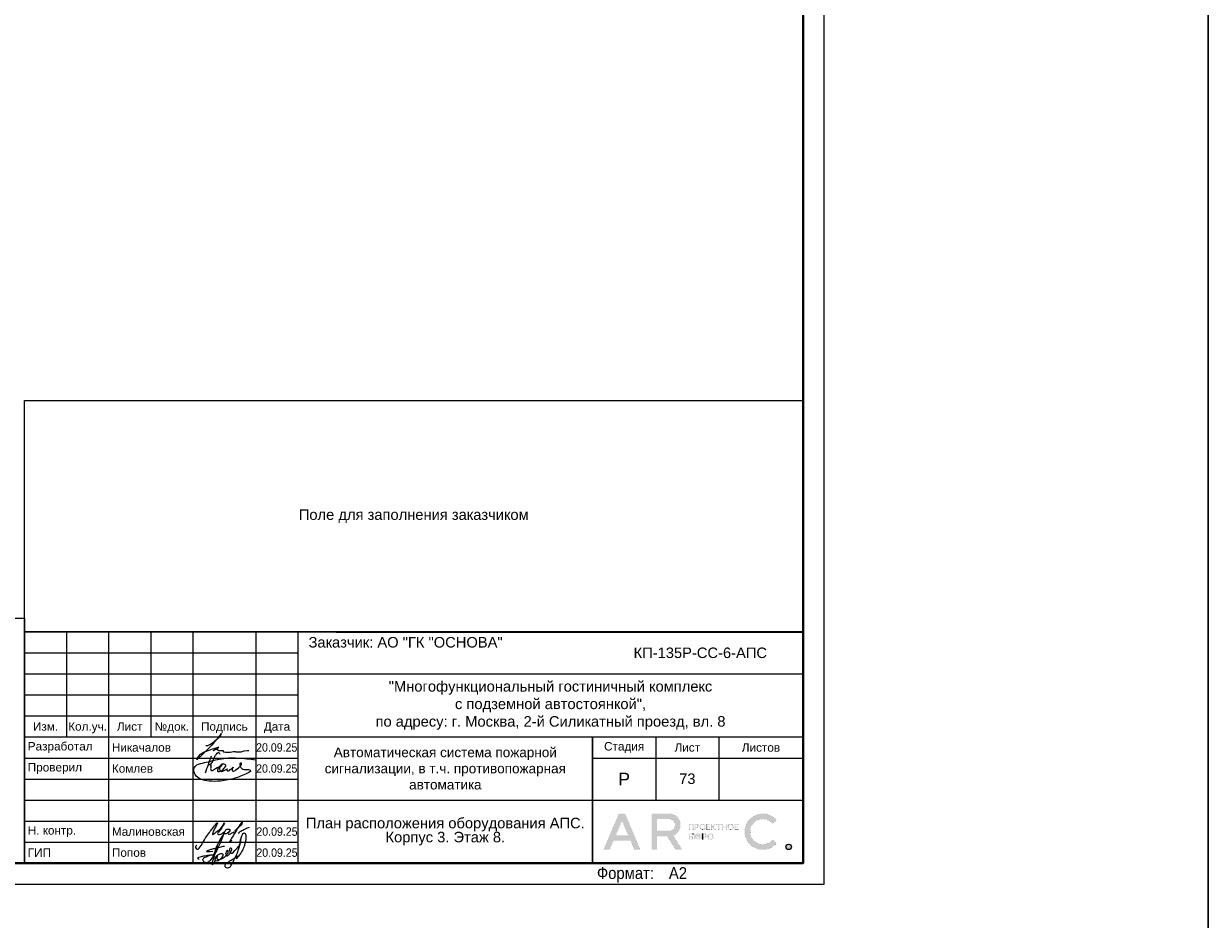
# Model space of a CAD drawing. Header units: millimetres. Extents: x -195178 to 1761886, y 140622 to 301105.
# Tile 41 of 131: x 339805 to 367954, y 181470 to 202763. Entities that reach past the tile are written whole.
import ezdxf
from ezdxf.enums import TextEntityAlignment as Align

# ---------------------------------------------------------------- set-up
doc = ezdxf.new("R2010")
doc.units = ezdxf.units.MM
doc.layers.get('Defpoints').update_dxf_attribs({"color": 252})
for name, color, linetype, lineweight in [('DB CP Оформление', 7, 'Continuous', 25), ('Охрана входов', 252, 'Continuous', 30), ('Рамка', 7, 'Continuous', 18), ('СС-011-ПОЖ-СИГНАЛИЗАЦИЯ', 1, 'Continuous', 30)]:
    doc.layers.add(name, color=color, linetype=linetype, lineweight=lineweight)
doc.layers.add('DB CP Подписи', color=7, linetype='Continuous', lineweight=25, true_color=0x0a45f5)
doc.layers.add('Автоматика', color=1, linetype='Continuous')
doc.layers.add('формат', color=250, linetype='Continuous')
doc.styles.add('Arial', font='arial.ttf', dxfattribs={"width": 0.9, "height": 699.9999999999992})
doc.styles.add('CP.Text', font='arial.ttf')
doc.styles.add('CP.Text дата', font='arial.ttf', dxfattribs={"width": 0.9})

# ---------------------------------------------------------------- blocks, each defined once
blk = doc.blocks.new('*U29')
at = {"color": 0, "lineweight": 0}
blk.add_lwpolyline([(-594, 4.393872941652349e-15), (6.661338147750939e-14, 6.661338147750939e-14), (3.331937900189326e-14, 420.0000000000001), (-594.0000000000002, 420.0000000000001)], close=True, dxfattribs=at)
at = {"lineweight": 40}
blk.add_lwpolyline([(-574, 5.000000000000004), (-4.999999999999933, 5.000000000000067), (-4.999999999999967, 415.0000000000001), (-574.0000000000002, 415.0000000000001)], close=True, dxfattribs=at)
at = {"style": 'Arial', "width": 0.9}
blk.add_text('Формат:', height=2.8, dxfattribs=at).set_placement((-53.97311837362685, 1.250000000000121))
at = {"style": 'Arial', "width": 0.9, "flags": 8}
blk.add_attdef('FORMAT', (-36.87188609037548, 1.257088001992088), '', height=2.8, dxfattribs=at)
blk = doc.blocks.new('Попов')
at = {"layer": 'DB CP Подписи', "color": 160, "true_color": 0x0a45f5}
for points in [[(7.394956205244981, 7.032094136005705), (4.284556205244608, 0.8400941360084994), (3.982156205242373, 0.4944941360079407), (3.665356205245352, 0.2583778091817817), (3.190156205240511, 0.09837780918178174), (2.801356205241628, 0.2064941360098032), (2.509696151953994, 0.451294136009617), (2.383756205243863, 0.7680941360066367), (2.429696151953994, 0.9984941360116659), (2.62855620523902, 1.243294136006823), (3.319756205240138, 1.603294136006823), (3.895756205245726, 1.848094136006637), (4.370956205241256, 1.992094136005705), (4.918156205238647, 1.992094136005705)], [(5.979696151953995, 4.069175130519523), (4.859696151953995, -0.1216221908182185), (5.311356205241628, 0.624094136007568), (5.311356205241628, 0.8688941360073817), (5.624396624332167, 1.697142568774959), (6.247356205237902, 2.150494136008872), (6.650556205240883, 2.323294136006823), (6.909756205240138, 2.323294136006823), (7.125756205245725, 2.150494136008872), (7.125756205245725, 1.747294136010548), (6.82335620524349, 1.243294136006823), (6.333756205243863, 0.7968941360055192), (5.714556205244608, 0.5088941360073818), (5.412156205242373, 0.5952941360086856), (5.49855620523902, 1.286494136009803), (5.817585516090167, 1.879286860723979), (5.714556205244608, 1.286494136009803), (5.829756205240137, 0.9552941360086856), (6.146556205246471, 0.8832941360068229), (6.794556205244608, 1.012894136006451), (7.528956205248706, 1.459294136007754), (8.119356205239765, 2.064094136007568), (8.407356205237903, 2.510494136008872), (8.407356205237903, 2.899294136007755), (8.320956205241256, 3.028894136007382), (8.090556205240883, 2.956894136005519), (7.816956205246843, 2.366494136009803), (7.816956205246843, 1.963294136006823), (7.989756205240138, 1.776094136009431), (8.364156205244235, 1.891294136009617), (8.82495620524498, 2.323294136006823), (9.055356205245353, 2.697694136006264), (9.271356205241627, 3.302494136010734), (9.012156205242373, 3.561694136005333), (8.882556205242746, 3.561694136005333), (8.709696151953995, 3.3600941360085), (8.709696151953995, 2.978377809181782), (9.039696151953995, 2.408377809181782), (10.349696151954, 3.378377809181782), (11.11969615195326, 4.410259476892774), (11.27818451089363, 5.133235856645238), (11.35539592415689, 5.654323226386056), (11.38831620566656, 5.819447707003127), (11.35539592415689, 5.654323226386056)], [(7.394956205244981, 7.032094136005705), (6.962956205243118, 6.427294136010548), (4.918156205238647, 1.992094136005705)], [(8.094156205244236, 0.03369413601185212), (8.828556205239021, 0.5520941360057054), (9.980556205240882, 1.272094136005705), (10.85895620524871, 1.761694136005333), (10.41255620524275, 1.084894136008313), (11.57895620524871, 2.611294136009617), (12.16935620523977, 3.84969413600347), (12.471756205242, 4.713694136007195), (12.629696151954, 5.419294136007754), (12.689696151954, 6.2400941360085), (12.54375620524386, 6.945694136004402), (12.34215620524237, 7.075294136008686), (12.03975620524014, 7.075294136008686), (11.64969615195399, 6.6000941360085), (11.379696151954, 5.779294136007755), (11.21895620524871, 4.728094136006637), (10.72935620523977, 3.014494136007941), (9.418956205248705, 0.0336941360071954)], [(3.521356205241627, 2.971294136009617), (3.294445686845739, 2.859738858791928), (4.789696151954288, 2.859738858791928)], [(3.521356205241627, 2.971294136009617), (4.126156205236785, 3.244894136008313), (4.932556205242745, 3.475294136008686), (6.444556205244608, 3.835294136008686), (7.495756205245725, 4.080094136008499)], [(1.534156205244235, 0.8688941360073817), (1.303756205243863, 1.041694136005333), (1.217356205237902, 1.214494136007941), (1.447756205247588, 1.416094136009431), (2.038156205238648, 1.603294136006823), (2.815756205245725, 1.761694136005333), (3.506956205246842, 1.876894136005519), (4.357209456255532, 1.989153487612), (4.918156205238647, 1.992094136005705)]]:
    blk.add_spline(points, degree=3, dxfattribs=at)
at = {"layer": 'DB CP Подписи'}
blk.add_spline([(8.094156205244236, 0.03369413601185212), (7.791756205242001, -0.2544480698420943), (7.618956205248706, -0.4847058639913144), (7.618956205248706, -0.8015058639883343), (7.950156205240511, -1.060705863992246), (8.569356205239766, -1.060705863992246), (8.943756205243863, -0.7583058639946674), (9.116556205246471, -0.4991058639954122), (9.418956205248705, 0.0336941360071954)], degree=3, dxfattribs=at)
blk = doc.blocks.new('A$Cf51998ab')
at = {"layer": 'DB CP Подписи'}
for points in [[(2.024743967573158, 7.175397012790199), (0.02474396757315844, 3.175397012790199), (2.524743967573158, 0.1753970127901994), (9.524743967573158, 6.675397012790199), (17.02474396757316, 19.1753970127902), (23.52474396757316, 28.6753970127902), (29.02474396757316, 35.6753970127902), (35.52474396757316, 43.6753970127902), (36.52474396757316, 44.6753970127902), (30.02474396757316, 30.6753970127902), (28.52474396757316, 26.1753970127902), (28.52474396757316, 25.1753970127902), (31.52474396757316, 26.6753970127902), (36.02474396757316, 30.1753970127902), (43.52474396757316, 36.1753970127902), (45.52474396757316, 39.1753970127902), (47.52474396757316, 42.6753970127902), (47.52474396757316, 43.1753970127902), (48.02474396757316, 44.1753970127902), (40.52474396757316, 31.1753970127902), (37.52474396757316, 25.6753970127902), (40.52474396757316, 25.1753970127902), (47.02474396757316, 28.6753970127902), (47.52474396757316, 29.1753970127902)], [(66.52474396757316, 31.6753970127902), (75.02474396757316, 39.1753970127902), (79.02474396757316, 43.6753970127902), (79.52474396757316, 46.6753970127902), (75.02474396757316, 41.6753970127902), (69.02474396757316, 32.6753970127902), (61.02474396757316, 18.6753970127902), (57.02474396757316, 11.6753970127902), (61.52474396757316, 15.6753970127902)], [(57.52474396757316, 34.1753970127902), (54.52474396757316, 34.1753970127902), (50.02474396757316, 31.1753970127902), (49.52474396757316, 26.1753970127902), (54.02474396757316, 27.6753970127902), (56.02474396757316, 29.1753970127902), (58.02474396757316, 33.1753970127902), (57.52474396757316, 34.1753970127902)], [(59.02474396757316, 30.6753970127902), (55.49455854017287, 28.71229258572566), (55.52474396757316, 25.6753970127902), (57.52474396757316, 25.6753970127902), (62.02474396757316, 27.6753970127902), (65.02474396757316, 29.6753970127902), (65.52474396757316, 30.1753970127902)], [(71.80259313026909, 27.23596012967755), (75.18207571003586, 30.02247973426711), (81.43411698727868, 33.40007838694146), (87.77064376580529, 36.27103771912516), (91.06563812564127, 37.45319772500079)]]:
    blk.add_spline(points, degree=3, dxfattribs=at)
blk = doc.blocks.new('Лого')
at = {"layer": 'DB CP Оформление'}
h = blk.add_hatch(color=0, dxfattribs=at)
edge = h.paths.add_edge_path()
edge.add_line((-3.149615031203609, 491.8564630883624), (-2.145539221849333, 491.0307320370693))
edge.add_arc((-5.466713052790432, 493.7619962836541), 4.300000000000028, 39.43316774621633, 320.5668322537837, ccw=False)
edge.add_line((-2.145539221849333, 496.4932605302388), (-3.149615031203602, 495.6675294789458))
edge.add_arc((-5.466713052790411, 493.7619962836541), 3.000000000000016, 39.43316774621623, 320.5668322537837)
edge = h.paths.add_edge_path()
edge.add_arc((0.7039796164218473, 490.1453402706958), 0.65, 0, 360)
h.paths.add_polyline_path([(-38.91856638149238, 496.3972109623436), (-37.43639440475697, 492.9290438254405), (-40.40073835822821, 492.9290438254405)], flags=16)
edge = h.paths.add_edge_path(flags=16)
edge.add_line((-30.56831019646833, 493.9825875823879), (-27.63778042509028, 493.9825875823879))
edge.add_arc((-27.63778042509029, 495.2825875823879), 1.299999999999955, 270.0000000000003, 360.0000000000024)
edge.add_line((-26.33778042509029, 495.2825875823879), (-26.33778042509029, 495.4512324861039))
edge.add_arc((-27.63778042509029, 495.4512324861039), 1.300000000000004, 359.9999999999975, 449.9999999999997)
edge.add_line((-27.63778042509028, 496.7512324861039), (-30.56831019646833, 496.7512324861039))
edge.add_line((-30.56831019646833, 496.7512324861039), (-30.56831019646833, 493.9825875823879))
h.paths.add_polyline_path([(-35.9689509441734, 489.4953402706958), (-36.88082038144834, 491.6290438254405), (-40.956312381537, 491.6290438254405), (-41.8681818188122, 489.4953402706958), (-43.28192242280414, 489.4953402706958), (-39.6254366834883, 498.0512324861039), (-38.21169607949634, 498.0512324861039), (-34.55521034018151, 489.4953402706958)])
edge = h.paths.add_edge_path()
edge.add_line((-30.56831019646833, 489.4953402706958), (-31.86831019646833, 489.4953402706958))
edge.add_line((-31.86831019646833, 489.4953402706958), (-31.86831019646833, 498.0512324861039))
edge.add_line((-31.86831019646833, 498.0512324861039), (-27.63778042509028, 498.0512324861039))
edge.add_arc((-27.63778042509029, 495.4512324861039), 2.600000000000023, 0, 89.99999999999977, ccw=False)
edge.add_line((-25.03778042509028, 495.4512324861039), (-25.03778042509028, 495.2825875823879))
edge.add_arc((-27.63778042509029, 495.2825875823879), 2.600000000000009, -70.23716168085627, 0, ccw=False)
edge.add_line((-26.75864866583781, 492.8357268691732), (-24.6131234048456, 489.4953402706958))
edge.add_line((-24.6131234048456, 489.4953402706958), (-26.15818166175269, 489.4953402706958))
edge.add_line((-26.15818166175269, 489.4953402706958), (-28.20534579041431, 492.6825875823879))
edge.add_line((-28.20534579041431, 492.6825875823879), (-30.56831019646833, 492.6825875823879))
edge.add_line((-30.56831019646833, 492.6825875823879), (-30.56831019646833, 489.4953402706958))
edge = h.paths.add_edge_path(flags=16)
edge.add_line((-21.27053753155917, 492.6928723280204), (-21.27053753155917, 492.5228723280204))
edge.add_arc((-20.82053753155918, 492.5228723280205), 0.4499999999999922, 180.0000000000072, 270.0000000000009)
edge.add_line((-20.82053753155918, 492.0728723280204), (-20.69150461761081, 492.0728723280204))
edge.add_arc((-20.6915046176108, 492.5228723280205), 0.4500000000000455, 269.9999999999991, 359.9999999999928)
edge.add_line((-20.24150461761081, 492.5228723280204), (-20.24150461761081, 492.6928723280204))
edge.add_arc((-20.69150461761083, 492.6928723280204), 0.4500000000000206, 0, 89.99999999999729)
edge.add_line((-20.69150461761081, 493.1428723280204), (-20.82053753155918, 493.1428723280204))
edge.add_arc((-20.82053753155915, 492.6928723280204), 0.4500000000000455, 90.00000000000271, 180)
edge = h.paths.add_edge_path(flags=17)
edge.add_line((-21.62964566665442, 491.9228723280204), (-21.62964566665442, 492.5328723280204))
edge.add_line((-21.62964566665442, 492.5328723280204), (-21.45053753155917, 492.5328723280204))
edge.add_line((-21.45053753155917, 492.5328723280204), (-21.45053753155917, 492.5228723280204))
edge.add_arc((-20.85053753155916, 492.5228723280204), 0.6000000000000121, 180, 269.999999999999)
edge.add_line((-20.85053753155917, 491.9228723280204), (-20.66150461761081, 491.9228723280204))
edge.add_arc((-20.66150461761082, 492.5228723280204), 0.6000000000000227, 270.000000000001, 360)
edge.add_line((-20.06150461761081, 492.5228723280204), (-20.06150461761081, 492.6928723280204))
edge.add_arc((-20.66150461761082, 492.6928723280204), 0.6000000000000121, 0, 89.99999999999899)
edge.add_line((-20.66150461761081, 493.2928723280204), (-20.85053753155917, 493.2928723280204))
edge.add_arc((-20.85053753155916, 492.6928723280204), 0.6000000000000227, 90.00000000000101, 180)
edge.add_line((-21.45053753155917, 492.6928723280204), (-21.45053753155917, 492.6828723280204))
edge.add_line((-21.45053753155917, 492.6828723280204), (-21.62964566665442, 492.6828723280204))
edge.add_line((-21.62964566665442, 492.6828723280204), (-21.62964566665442, 493.2928723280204))
edge.add_line((-21.62964566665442, 493.2928723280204), (-21.80964566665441, 493.2928723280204))
edge.add_line((-21.80964566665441, 493.2928723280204), (-21.80964566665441, 491.9228723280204))
edge.add_line((-21.80964566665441, 491.9228723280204), (-21.62964566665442, 491.9228723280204))
edge = h.paths.add_edge_path(flags=16)
edge.add_line((-18.44160413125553, 492.6928723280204), (-18.44160413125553, 492.5228723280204))
edge.add_arc((-17.99160413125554, 492.5228723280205), 0.4499999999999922, 180.0000000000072, 270.0000000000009)
edge.add_line((-17.99160413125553, 492.0728723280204), (-17.86257121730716, 492.0728723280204))
edge.add_arc((-17.86257121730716, 492.5228723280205), 0.4500000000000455, 269.9999999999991, 359.9999999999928)
edge.add_line((-17.41257121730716, 492.5228723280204), (-17.41257121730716, 492.6928723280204))
edge.add_arc((-17.86257121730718, 492.6928723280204), 0.4500000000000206, 0, 89.99999999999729)
edge.add_line((-17.86257121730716, 493.1428723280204), (-17.99160413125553, 493.1428723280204))
edge.add_arc((-17.99160413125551, 492.6928723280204), 0.4500000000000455, 90.00000000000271, 180)
edge = h.paths.add_edge_path()
edge.add_line((-18.62160413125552, 492.6928723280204), (-18.62160413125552, 492.5228723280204))
edge.add_arc((-18.02160413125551, 492.5228723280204), 0.6000000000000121, 180, 269.999999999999)
edge.add_line((-18.02160413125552, 491.9228723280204), (-17.83257121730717, 491.9228723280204))
edge.add_arc((-17.83257121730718, 492.5228723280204), 0.6000000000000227, 270.000000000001, 360)
edge.add_line((-17.23257121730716, 492.5228723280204), (-17.23257121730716, 492.6928723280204))
edge.add_arc((-17.83257121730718, 492.6928723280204), 0.6000000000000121, 0, 89.99999999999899)
edge.add_line((-17.83257121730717, 493.2928723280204), (-18.02160413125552, 493.2928723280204))
edge.add_arc((-18.02160413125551, 492.6928723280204), 0.6000000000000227, 90.00000000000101, 180)
edge = h.paths.add_edge_path(flags=16)
edge.add_line((-13.61226025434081, 494.9777851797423), (-13.61226025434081, 494.8077851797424))
edge.add_arc((-13.16226025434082, 494.8077851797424), 0.4499999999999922, 180.0000000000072, 270.0000000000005)
edge.add_line((-13.16226025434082, 494.3577851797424), (-13.03322734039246, 494.3577851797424))
edge.add_arc((-13.03322734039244, 494.8077851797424), 0.4500000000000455, 269.9999999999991, 359.9999999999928)
edge.add_line((-12.58322734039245, 494.8077851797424), (-12.58322734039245, 494.9777851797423))
edge.add_arc((-13.03322734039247, 494.9777851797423), 0.4500000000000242, 0, 89.99999999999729)
edge.add_line((-13.03322734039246, 495.4277851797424), (-13.16226025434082, 495.4277851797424))
edge.add_arc((-13.16226025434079, 494.9777851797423), 0.4500000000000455, 90.00000000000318, 180)
edge = h.paths.add_edge_path()
edge.add_line((-13.79226025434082, 494.9777851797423), (-13.79226025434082, 494.8077851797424))
edge.add_arc((-13.19226025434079, 494.8077851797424), 0.6000000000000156, 180, 269.9999999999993)
edge.add_line((-13.19226025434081, 494.2077851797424), (-13.00322734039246, 494.2077851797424))
edge.add_arc((-13.00322734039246, 494.8077851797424), 0.6000000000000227, 270.000000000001, 360)
edge.add_line((-12.40322734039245, 494.8077851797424), (-12.40322734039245, 494.9777851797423))
edge.add_arc((-13.00322734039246, 494.9777851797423), 0.6000000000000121, 0, 89.99999999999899)
edge.add_line((-13.00322734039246, 495.5777851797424), (-13.19226025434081, 495.5777851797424))
edge.add_arc((-13.19226025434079, 494.9777851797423), 0.6000000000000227, 90.00000000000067, 180)
edge = h.paths.add_edge_path(flags=16)
edge.add_line((-20.28705089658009, 494.9777851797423), (-20.28705089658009, 494.8077851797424))
edge.add_arc((-19.8370508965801, 494.8077851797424), 0.4499999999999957, 180.0000000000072, 270.0000000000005)
edge.add_line((-19.83705089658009, 494.3577851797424), (-19.70801798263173, 494.3577851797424))
edge.add_arc((-19.70801798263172, 494.8077851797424), 0.4500000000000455, 269.9999999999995, 359.9999999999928)
edge.add_line((-19.25801798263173, 494.8077851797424), (-19.25801798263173, 494.9777851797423))
edge.add_arc((-19.70801798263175, 494.9777851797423), 0.4500000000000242, 0, 89.99999999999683)
edge.add_line((-19.70801798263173, 495.4277851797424), (-19.83705089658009, 495.4277851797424))
edge.add_arc((-19.83705089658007, 494.9777851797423), 0.4500000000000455, 90.00000000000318, 180)
edge = h.paths.add_edge_path()
edge.add_line((-20.46705089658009, 494.9777851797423), (-20.46705089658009, 494.8077851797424))
edge.add_arc((-19.86705089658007, 494.8077851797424), 0.6000000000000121, 180, 269.999999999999)
edge.add_line((-19.86705089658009, 494.2077851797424), (-19.67801798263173, 494.2077851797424))
edge.add_arc((-19.67801798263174, 494.8077851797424), 0.6000000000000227, 270.000000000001, 360)
edge.add_line((-19.07801798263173, 494.8077851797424), (-19.07801798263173, 494.9777851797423))
edge.add_arc((-19.67801798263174, 494.9777851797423), 0.6000000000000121, 0, 89.99999999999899)
edge.add_line((-19.67801798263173, 495.5777851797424), (-19.86705089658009, 495.5777851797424))
edge.add_arc((-19.86705089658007, 494.9777851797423), 0.6000000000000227, 90.00000000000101, 180)
edge = h.paths.add_edge_path(flags=16)
edge.add_arc((-19.22667760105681, 492.7878723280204), 0.1800000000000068, 270.0000000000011, 360)
edge.add_line((-19.04667760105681, 492.7878723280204), (-19.0466776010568, 492.9328723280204))
edge.add_arc((-19.22667760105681, 492.9328723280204), 0.1800000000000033, 0, 89.99999999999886)
edge.add_line((-19.2266776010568, 493.1128723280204), (-19.63443714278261, 493.1128723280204))
edge.add_line((-19.63443714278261, 493.1128723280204), (-19.6344371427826, 492.6078723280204))
edge.add_line((-19.6344371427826, 492.6078723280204), (-19.22667760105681, 492.6078723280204))
edge = h.paths.add_edge_path()
edge.add_line((-19.63443714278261, 491.9228723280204), (-19.81443714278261, 491.9228723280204))
edge.add_line((-19.81443714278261, 491.9228723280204), (-19.81443714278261, 493.2928723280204))
edge.add_line((-19.81443714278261, 493.2928723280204), (-19.2266776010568, 493.2928723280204))
edge.add_arc((-19.2266776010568, 492.9328723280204), 0.3600000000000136, 0, 89.99999999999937, ccw=False)
edge.add_line((-18.8666776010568, 492.9328723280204), (-18.86667760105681, 492.7878723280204))
edge.add_arc((-19.22667760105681, 492.7878723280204), 0.3600000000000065, -89.99999999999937, 0, ccw=False)
edge.add_line((-19.22667760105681, 492.4278723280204), (-19.63443714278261, 492.4278723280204))
edge.add_line((-19.63443714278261, 492.4278723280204), (-19.63443714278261, 491.9228723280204))
edge = h.paths.add_edge_path(flags=16)
edge.add_line((-22.41432519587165, 492.0728723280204), (-22.81592550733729, 492.0728723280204))
edge.add_line((-22.81592550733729, 492.0728723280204), (-22.81592550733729, 492.5700955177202))
edge.add_line((-22.81592550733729, 492.5700955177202), (-22.41432519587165, 492.5700955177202))
edge.add_arc((-22.41432519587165, 492.3900955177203), 0.17999999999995, -1.807620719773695e-11, 89.99999999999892, ccw=False)
edge.add_line((-22.23432519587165, 492.3900955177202), (-22.23432519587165, 492.2528723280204))
edge.add_arc((-22.41432519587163, 492.2528723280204), 0.1799999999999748, -90.00000000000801, 0, ccw=False)
h.paths.add_polyline_path([(-16.95626591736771, 495.5777851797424), (-17.51223811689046, 494.9677851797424), (-17.55459530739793, 494.9677851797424), (-17.55459530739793, 495.5777851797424), (-17.73459530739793, 495.5777851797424), (-17.73459530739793, 494.2077851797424), (-17.55459530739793, 494.2077851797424), (-17.55459530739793, 494.8177851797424), (-17.47826675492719, 494.8177851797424), (-16.92229455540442, 494.2077851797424), (-16.67874821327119, 494.2077851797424), (-17.32006333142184, 494.9114214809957), (-16.71271957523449, 495.5777851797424)])
edge = h.paths.add_edge_path()
edge.add_line((-22.10894538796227, 493.1128723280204), (-22.8159255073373, 493.1128723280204))
edge.add_line((-22.8159255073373, 493.1128723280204), (-22.81592550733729, 492.7200955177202))
edge.add_line((-22.81592550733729, 492.7200955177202), (-22.41432519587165, 492.7200955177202))
edge.add_arc((-22.41432519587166, 492.3600955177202), 0.3600000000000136, 0, 89.99999999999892, ccw=False)
edge.add_line((-22.05432519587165, 492.3600955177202), (-22.05432519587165, 492.2828723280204))
edge.add_arc((-22.41432519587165, 492.2828723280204), 0.3600000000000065, -89.99999999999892, 0, ccw=False)
edge.add_line((-22.41432519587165, 491.9228723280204), (-23.01592550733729, 491.9228723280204))
edge.add_line((-23.01592550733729, 491.9228723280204), (-23.01592550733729, 493.2928723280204))
edge.add_line((-23.01592550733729, 493.2928723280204), (-22.10894538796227, 493.2928723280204))
edge.add_line((-22.10894538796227, 493.2928723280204), (-22.10894538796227, 493.1128723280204))
h.paths.add_polyline_path([(-15.99401623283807, 495.3977851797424), (-16.45775531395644, 495.3977851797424), (-16.45775531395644, 495.5777851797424), (-15.35027715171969, 495.5777851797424), (-15.35027715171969, 495.3977851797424), (-15.81401623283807, 495.3977851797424), (-15.81401623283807, 494.2077851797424), (-15.99401623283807, 494.2077851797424)])
h.paths.add_polyline_path([(-14.219327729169, 494.9827851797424), (-14.219327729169, 495.5777851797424), (-14.039327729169, 495.5777851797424), (-14.039327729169, 494.2077851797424), (-14.219327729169, 494.2077851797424), (-14.219327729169, 494.8027851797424), (-14.92320967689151, 494.8027851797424), (-14.92320967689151, 494.2077851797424), (-15.10320967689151, 494.2077851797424), (-15.10320967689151, 495.5777851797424), (-14.92320967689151, 495.5777851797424), (-14.92320967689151, 494.9827851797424)])
h.paths.add_polyline_path([(-11.97615986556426, 494.8027851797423), (-11.97615986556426, 494.3877851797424), (-11.30687213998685, 494.3877851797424), (-11.30687213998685, 494.2077851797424), (-12.15615986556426, 494.2077851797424), (-12.15615986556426, 495.5777851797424), (-11.30687213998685, 495.5777851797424), (-11.30687213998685, 495.3977851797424), (-11.97615986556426, 495.3977851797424), (-11.97615986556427, 494.9827851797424), (-11.34484040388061, 494.9827851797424), (-11.34484040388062, 494.8027851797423)])
edge = h.paths.add_edge_path(flags=16)
edge.add_arc((-21.07411837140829, 495.0727851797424), 0.1800000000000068, 270.0000000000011, 360)
edge.add_line((-20.89411837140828, 495.0727851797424), (-20.89411837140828, 495.2177851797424))
edge.add_arc((-21.07411837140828, 495.2177851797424), 0.1800000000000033, 0, 89.99999999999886)
edge.add_line((-21.07411837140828, 495.3977851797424), (-21.48187791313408, 495.3977851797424))
edge.add_line((-21.48187791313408, 495.3977851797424), (-21.48187791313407, 494.8927851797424))
edge.add_line((-21.48187791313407, 494.8927851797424), (-21.07411837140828, 494.8927851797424))
h.paths.add_polyline_path([(-22.81592550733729, 494.2077851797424), (-23.01592550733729, 494.2077851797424), (-23.01592550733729, 495.5777851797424), (-21.90894538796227, 495.5777851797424), (-21.90894538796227, 494.2077851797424), (-22.10894538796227, 494.2077851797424), (-22.10894538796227, 495.3977851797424), (-22.81592550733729, 495.3977851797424)])
h.paths.add_polyline_path([(-18.65095050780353, 494.8027851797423), (-18.65095050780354, 494.3877851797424), (-17.98166278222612, 494.3877851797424), (-17.98166278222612, 494.2077851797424), (-18.83095050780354, 494.2077851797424), (-18.83095050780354, 495.5777851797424), (-17.98166278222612, 495.5777851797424), (-17.98166278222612, 495.3977851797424), (-18.65095050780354, 495.3977851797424), (-18.65095050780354, 494.9827851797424), (-18.01963104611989, 494.9827851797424), (-18.01963104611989, 494.8027851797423)])
edge = h.paths.add_edge_path()
edge.add_line((-21.48187791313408, 494.2077851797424), (-21.66187791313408, 494.2077851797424))
edge.add_line((-21.66187791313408, 494.2077851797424), (-21.66187791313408, 495.5777851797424))
edge.add_line((-21.66187791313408, 495.5777851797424), (-21.07411837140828, 495.5777851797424))
edge.add_arc((-21.07411837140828, 495.2177851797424), 0.3600000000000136, 0, 89.99999999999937, ccw=False)
edge.add_line((-20.71411837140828, 495.2177851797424), (-20.71411837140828, 495.0727851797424))
edge.add_arc((-21.07411837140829, 495.0727851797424), 0.3600000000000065, -89.99999999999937, 0, ccw=False)
edge.add_line((-21.07411837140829, 494.7127851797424), (-21.48187791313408, 494.7127851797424))
edge.add_line((-21.48187791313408, 494.7127851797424), (-21.48187791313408, 494.2077851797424))
edge = h.paths.add_edge_path()
edge.add_line((-19.81443714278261, 493.2928723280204), (-19.81443714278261, 491.9228723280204))
edge.add_line((-22.10894538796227, 493.2928723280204), (-22.10894538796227, 493.1128723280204))
at = {"layer": 'DB CP Оформление', "color": 0}
for p, q in [((-22.10894538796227, 493.2928723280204), (-22.10894538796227, 493.1128723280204)), ((-19.81443714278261, 493.2928723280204), (-19.81443714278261, 491.9228723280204))]:
    blk.add_line(p, q, dxfattribs=at)
at = {"layer": 'DB CP Оформление', "color": 0, "const_width": 0.01}
for points in [[(-35.9689509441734, 489.4953402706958), (-36.88082038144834, 491.6290438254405), (-40.956312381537, 491.6290438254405), (-41.8681818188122, 489.4953402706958), (-43.28192242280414, 489.4953402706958), (-39.6254366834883, 498.0512324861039), (-38.21169607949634, 498.0512324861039), (-34.55521034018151, 489.4953402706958)], [(-38.91856638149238, 496.3972109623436), (-37.43639440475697, 492.9290438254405), (-40.40073835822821, 492.9290438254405)], [(-22.81592550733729, 494.2077851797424), (-23.01592550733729, 494.2077851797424), (-23.01592550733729, 495.5777851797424), (-21.90894538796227, 495.5777851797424), (-21.90894538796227, 494.2077851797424), (-22.10894538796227, 494.2077851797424), (-22.10894538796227, 495.3977851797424), (-22.81592550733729, 495.3977851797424)], [(-18.65095050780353, 494.8027851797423), (-18.65095050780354, 494.3877851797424), (-17.98166278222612, 494.3877851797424), (-17.98166278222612, 494.2077851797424), (-18.83095050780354, 494.2077851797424), (-18.83095050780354, 495.5777851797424), (-17.98166278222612, 495.5777851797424), (-17.98166278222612, 495.3977851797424), (-18.65095050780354, 495.3977851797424), (-18.65095050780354, 494.9827851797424), (-18.01963104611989, 494.9827851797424), (-18.01963104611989, 494.8027851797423)], [(-16.95626591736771, 495.5777851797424), (-17.51223811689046, 494.9677851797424), (-17.55459530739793, 494.9677851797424), (-17.55459530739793, 495.5777851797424), (-17.73459530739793, 495.5777851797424), (-17.73459530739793, 494.2077851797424), (-17.55459530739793, 494.2077851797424), (-17.55459530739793, 494.8177851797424), (-17.47826675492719, 494.8177851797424), (-16.92229455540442, 494.2077851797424), (-16.67874821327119, 494.2077851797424), (-17.32006333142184, 494.9114214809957), (-16.71271957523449, 495.5777851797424)], [(-15.99401623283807, 495.3977851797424), (-16.45775531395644, 495.3977851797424), (-16.45775531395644, 495.5777851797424), (-15.35027715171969, 495.5777851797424), (-15.35027715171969, 495.3977851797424), (-15.81401623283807, 495.3977851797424), (-15.81401623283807, 494.2077851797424), (-15.99401623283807, 494.2077851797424)], [(-14.219327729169, 494.9827851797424), (-14.219327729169, 495.5777851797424), (-14.039327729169, 495.5777851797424), (-14.039327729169, 494.2077851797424), (-14.219327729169, 494.2077851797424), (-14.219327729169, 494.8027851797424), (-14.92320967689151, 494.8027851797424), (-14.92320967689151, 494.2077851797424), (-15.10320967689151, 494.2077851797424), (-15.10320967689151, 495.5777851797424), (-14.92320967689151, 495.5777851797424), (-14.92320967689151, 494.9827851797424)], [(-11.97615986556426, 494.8027851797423), (-11.97615986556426, 494.3877851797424), (-11.30687213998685, 494.3877851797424), (-11.30687213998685, 494.2077851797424), (-12.15615986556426, 494.2077851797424), (-12.15615986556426, 495.5777851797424), (-11.30687213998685, 495.5777851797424), (-11.30687213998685, 495.3977851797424), (-11.97615986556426, 495.3977851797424), (-11.97615986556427, 494.9827851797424), (-11.34484040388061, 494.9827851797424), (-11.34484040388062, 494.8027851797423)]]:
    blk.add_lwpolyline(points, close=True, dxfattribs=at)
for points in [[(-30.56831019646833, 489.4953402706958), (-31.86831019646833, 489.4953402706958), (-31.86831019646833, 498.0512324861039), (-27.63778042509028, 498.0512324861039, -0.414213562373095), (-25.03778042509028, 495.4512324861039), (-25.03778042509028, 495.2825875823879, -0.316436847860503), (-26.75864866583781, 492.8357268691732), (-24.6131234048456, 489.4953402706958), (-26.15818166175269, 489.4953402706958), (-28.20534579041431, 492.6825875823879), (-30.56831019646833, 492.6825875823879)], [(-30.56831019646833, 493.9825875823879), (-27.63778042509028, 493.9825875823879, 0.414213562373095), (-26.33778042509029, 495.2825875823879), (-26.33778042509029, 495.4512324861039, 0.414213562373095), (-27.63778042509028, 496.7512324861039), (-30.56831019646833, 496.7512324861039)], [(-21.48187791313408, 494.2077851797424), (-21.66187791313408, 494.2077851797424), (-21.66187791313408, 495.5777851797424), (-21.07411837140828, 495.5777851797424, -0.4142135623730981), (-20.71411837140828, 495.2177851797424), (-20.71411837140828, 495.0727851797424, -0.4142135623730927), (-21.07411837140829, 494.7127851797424), (-21.48187791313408, 494.7127851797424)], [(-20.46705089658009, 494.9777851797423), (-20.46705089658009, 494.8077851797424, 0.414213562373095), (-19.86705089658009, 494.2077851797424), (-19.67801798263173, 494.2077851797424, 0.414213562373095), (-19.07801798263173, 494.8077851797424), (-19.07801798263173, 494.9777851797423, 0.414213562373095), (-19.67801798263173, 495.5777851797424), (-19.86705089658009, 495.5777851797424, 0.414213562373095)], [(-20.28705089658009, 494.9777851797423), (-20.28705089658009, 494.8077851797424, 0.414213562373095), (-19.83705089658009, 494.3577851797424), (-19.70801798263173, 494.3577851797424, 0.414213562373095), (-19.25801798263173, 494.8077851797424), (-19.25801798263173, 494.9777851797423, 0.414213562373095), (-19.70801798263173, 495.4277851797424), (-19.83705089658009, 495.4277851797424, 0.414213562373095)], [(-13.79226025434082, 494.9777851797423), (-13.79226025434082, 494.8077851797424, 0.414213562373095), (-13.19226025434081, 494.2077851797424), (-13.00322734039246, 494.2077851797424, 0.414213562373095), (-12.40322734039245, 494.8077851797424), (-12.40322734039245, 494.9777851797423, 0.414213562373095), (-13.00322734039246, 495.5777851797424), (-13.19226025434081, 495.5777851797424, 0.414213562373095)], [(-13.61226025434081, 494.9777851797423), (-13.61226025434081, 494.8077851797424, 0.414213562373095), (-13.16226025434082, 494.3577851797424), (-13.03322734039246, 494.3577851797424, 0.414213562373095), (-12.58322734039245, 494.8077851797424), (-12.58322734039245, 494.9777851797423, 0.414213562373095), (-13.03322734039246, 495.4277851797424), (-13.16226025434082, 495.4277851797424, 0.414213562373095)], [(-3.149615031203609, 491.8564630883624), (-2.145539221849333, 491.0307320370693, -2.790346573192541), (-2.145539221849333, 496.4932605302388), (-3.149615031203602, 495.6675294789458, 2.790346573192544)], [(-22.10894538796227, 493.1128723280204), (-22.8159255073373, 493.1128723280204), (-22.81592550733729, 492.7200955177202), (-22.41432519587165, 492.7200955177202, -0.4142135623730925), (-22.05432519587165, 492.3600955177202), (-22.05432519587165, 492.2828723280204, -0.4142135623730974), (-22.41432519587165, 491.9228723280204), (-23.01592550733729, 491.9228723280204), (-23.01592550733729, 493.2928723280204), (-22.10894538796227, 493.2928723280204)], [(-21.62964566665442, 491.9228723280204), (-21.62964566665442, 492.5328723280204), (-21.45053753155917, 492.5328723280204), (-21.45053753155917, 492.5228723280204, 0.414213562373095), (-20.85053753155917, 491.9228723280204), (-20.66150461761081, 491.9228723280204, 0.414213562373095), (-20.06150461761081, 492.5228723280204), (-20.06150461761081, 492.6928723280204, 0.414213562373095), (-20.66150461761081, 493.2928723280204), (-20.85053753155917, 493.2928723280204, 0.414213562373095), (-21.45053753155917, 492.6928723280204), (-21.45053753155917, 492.6828723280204), (-21.62964566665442, 492.6828723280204), (-21.62964566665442, 493.2928723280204), (-21.80964566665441, 493.2928723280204), (-21.80964566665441, 491.9228723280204)], [(-21.07411837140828, 494.8927851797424, 0.4142135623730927), (-20.89411837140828, 495.0727851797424), (-20.89411837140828, 495.2177851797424, 0.4142135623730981), (-21.07411837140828, 495.3977851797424), (-21.48187791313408, 495.3977851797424), (-21.48187791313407, 494.8927851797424)], [(-21.27053753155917, 492.6928723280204), (-21.27053753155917, 492.5228723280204, 0.414213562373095), (-20.82053753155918, 492.0728723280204), (-20.69150461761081, 492.0728723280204, 0.414213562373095), (-20.24150461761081, 492.5228723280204), (-20.24150461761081, 492.6928723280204, 0.414213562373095), (-20.69150461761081, 493.1428723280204), (-20.82053753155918, 493.1428723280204, 0.414213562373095)], [(-19.63443714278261, 491.9228723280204), (-19.81443714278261, 491.9228723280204), (-19.81443714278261, 493.2928723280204), (-19.2266776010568, 493.2928723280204, -0.4142135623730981), (-18.8666776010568, 492.9328723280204), (-18.86667760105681, 492.7878723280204, -0.4142135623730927), (-19.22667760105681, 492.4278723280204), (-19.63443714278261, 492.4278723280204)], [(-19.22667760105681, 492.6078723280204, 0.4142135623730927), (-19.04667760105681, 492.7878723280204), (-19.0466776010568, 492.9328723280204, 0.4142135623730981), (-19.2266776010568, 493.1128723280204), (-19.63443714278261, 493.1128723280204), (-19.6344371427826, 492.6078723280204)], [(-18.62160413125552, 492.6928723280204), (-18.62160413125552, 492.5228723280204, 0.414213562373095), (-18.02160413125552, 491.9228723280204), (-17.83257121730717, 491.9228723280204, 0.414213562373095), (-17.23257121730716, 492.5228723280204), (-17.23257121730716, 492.6928723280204, 0.414213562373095), (-17.83257121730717, 493.2928723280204), (-18.02160413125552, 493.2928723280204, 0.414213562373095)], [(-18.44160413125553, 492.6928723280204), (-18.44160413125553, 492.5228723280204, 0.414213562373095), (-17.99160413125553, 492.0728723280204), (-17.86257121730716, 492.0728723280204, 0.414213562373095), (-17.41257121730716, 492.5228723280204), (-17.41257121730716, 492.6928723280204, 0.414213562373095), (-17.86257121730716, 493.1428723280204), (-17.99160413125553, 493.1428723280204, 0.414213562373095)], [(-22.41432519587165, 492.0728723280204), (-22.81592550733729, 492.0728723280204), (-22.81592550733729, 492.5700955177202), (-22.41432519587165, 492.5700955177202, -0.4142135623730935), (-22.23432519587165, 492.3900955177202), (-22.23432519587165, 492.2528723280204, -0.4142135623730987)]]:
    blk.add_lwpolyline(points, format="xyb", close=True, dxfattribs=at)
at = {"layer": 'DB CP Оформление', "color": 0}
blk.add_circle((0.7039796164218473, 490.1453402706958), 0.65, dxfattribs=at)
at = {"layer": 'Defpoints', "color": 0}
blk.add_lwpolyline([(-45.89650028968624, 501.2732863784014), (4.103499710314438, 501.2732863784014), (4.103499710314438, 486.2732863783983), (-45.89650028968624, 486.2732863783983)], close=True, dxfattribs=at)
blk = doc.blocks.new('A$C5BE547C8')
at = {"layer": 'DB CP Подписи', "color": 160, "true_color": 0x0a45f5}
for points in [[(-36.17550682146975, 134.4371501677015), (61.71678818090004, 412.4869762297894)], [(12.77064067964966, 273.4620631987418), (54.9465189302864, 284.4855278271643), (94.154754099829, 355.2698806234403), (190.2780455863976, 461.4464249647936), (197.8667517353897, 439.9583000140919)], [(553.6754189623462, 292.4671654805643), (541.1363445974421, 294.8536106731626), (543.5881781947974, 221.3447915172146), (618.3679039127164, 188.8783703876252), (688.8570107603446, 181.5274854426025), (702.341915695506, 169.2760206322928), (655.1448083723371, 128.8461685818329), (445.8771119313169, 43.72502877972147), (210.5232081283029, -1.356840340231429), (25.1820216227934, -2.336883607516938), (-119.9528827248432, 30.00445333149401), (-207.229957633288, 105.4676031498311), (-226.8427679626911, 202.491644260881), (-177.8107121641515, 263.2541753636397), (-54.24994114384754, 301.4757719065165), (189.9297362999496, 360.2782164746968), (498.8316938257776, 377.9189649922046), (787.0024744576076, 349.3846527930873)], [(12.77064067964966, 273.4620631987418), (53.68175455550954, 259.2054039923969), (47.35787273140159, 207.3811667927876), (60.00563637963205, 173.2529950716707), (97.94904722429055, 183.3650324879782)], [(97.94904722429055, 183.3650324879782), (177.0679458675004, 224.8184770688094), (161.8986921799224, 163.5096667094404), (207.1457470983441, 161.4226177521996), (266.314922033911, 204.5548820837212), (296.9437179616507, 255.3396693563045), (253.785020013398, 280.3842265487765), (197.7158576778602, 243.8061435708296), (177.076149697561, 224.897245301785)], [(240.4512582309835, 278.160545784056), (216.6761126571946, 242.9138925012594), (193.0570860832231, 200.9501308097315), (214.3763311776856, 163.8837520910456), (260.4151262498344, 165.1061032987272), (324.2741268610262, 195.7046833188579), (317.2758679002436, 178.2197674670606), (323.3993369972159, 165.9803596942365), (371.5122399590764, 186.0879841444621), (421.3747226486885, 228.0517155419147), (401.2547955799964, 186.9622102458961), (414.3764636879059, 162.4833644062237), (464.2389463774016, 183.4652452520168), (539.4700353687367, 247.2851138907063), (556.5207641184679, 274.5734312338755), (553.6754189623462, 292.4671654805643)]]:
    blk.add_spline(points, degree=3, dxfattribs=at)
blk = doc.blocks.new('Никачалов')
blk.add_lwpolyline([(-307.2528087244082, -10.52482762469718), (-266.7209943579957, -10.52482762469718), (-217.2917009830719, 12.19796214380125), (-151.053767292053, 56.65713122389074), (-104.5903002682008, 97.1639252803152), (-42.3079472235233, 148.5397506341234), (-2.762450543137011, 181.1417946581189), (25.90605847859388, 213.7455219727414), (43.7010164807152, 235.4819012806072), (55.56432182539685, 255.2404097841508), (61.49597449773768, 269.0720390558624), (48.64291482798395, 267.0958515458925), (20.96416013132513, 227.5771512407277), (-26.48906123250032, 171.2625404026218), (-43.29770154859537, 147.551656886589), (-106.566372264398, 73.45304175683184), (-171.8145516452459, 1.330614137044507), (-320.1058683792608, -151.8054015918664), (-406.1148320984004, -241.7118334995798), (-487.1818974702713, -312.8461673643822), (-518.8162328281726, -343.4720238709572), (-528.703466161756, -345.4482113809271), (-526.7239574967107, -334.5808633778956), (-516.8401608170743, -316.7968590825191), (-494.0998678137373, -283.2067213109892), (-477.294664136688, -261.4703420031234), (-435.7730954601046, -217.0111729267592), (-400.1831794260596, -188.3598206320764), (-362.6171914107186, -168.6013121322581), (-318.1297963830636, -150.8173078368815), (-234.0969046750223, -118.213580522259), (-154.0195936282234, -90.55032198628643), (-5.728276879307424, -52.01971543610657), (-125.3510846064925, -134.0213973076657), (-130.2929829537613, -133.0333035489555), (-128.316910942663, -131.0571160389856), (-95.39726961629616, -111.8204287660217), (-59.85203000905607, -95.76348443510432), (-27.71938084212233, -87.49177623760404), (-25.77080201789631, -90.41229184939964), (-29.66795968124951, -102.5757764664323), (-30.15252690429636, -110.3610126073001), (-29.17995580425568, -115.7122051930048), (-24.3102270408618, -121.0650810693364), (-17.49535610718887, -123.4974413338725), (-8.24390245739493, -125.9314848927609), (2.468126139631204, -127.3909010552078), (14.15272583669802, -127.3909010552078), (101.7906602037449, -127.3909010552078), (105.0348549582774, -129.2711407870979), (104.8664592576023, -152.815378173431), (110.9218312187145, -158.3651994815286), (128.4246742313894, -163.9133375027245), (156.4780234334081, -166.202617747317), (264.0107071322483, -165.9518068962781), (307.6251938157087, -158.1497378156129), (346.3905716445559, -151.961947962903), (383.8122205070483, -151.961947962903), (403.5351374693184, -158.7119581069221), (436.9152894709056, -161.67118948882), (526.11689822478, -161.927050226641), (598.5373598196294, -138.5208429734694), (676.6111056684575, -125.8742528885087), (713.761259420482, -126.4129070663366)])
blk = doc.blocks.new('ауацуа')
at = {"layer": 'DB CP Оформление'}
for p, q in [((-901444.4389830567, -47611.55045884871), (-882944.4389830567, -47611.55045884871)), ((-901444.4389830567, -53111.55045884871), (-901444.4389830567, -47611.55045884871)), ((-900444.4389830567, -47611.55045884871), (-900444.4389830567, -50111.55045884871)), ((-899444.4389830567, -47611.55045884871), (-899444.4389830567, -53111.55045884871)), ((-898444.4389830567, -47611.55045884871), (-898444.4389830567, -50111.55045884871)), ((-897444.4389830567, -47611.55045884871), (-897444.4389830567, -53111.55045884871)), ((-895944.4389830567, -47611.55045884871), (-895944.4389830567, -53111.55045884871)), ((-894944.4389830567, -53111.55045884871), (-894944.4389830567, -47612.58197722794)), ((-901444.4389830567, -48111.55045884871), (-894944.4389830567, -48111.55045884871)), ((-901444.4389830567, -48611.55045884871), (-894944.4389830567, -48611.55045884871)), ((-894944.4389830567, -48611.55045884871), (-882944.4389830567, -48611.55045884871)), ((-901444.4389830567, -49111.55045884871), (-894944.4389830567, -49111.55045884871)), ((-901444.4389830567, -49611.55045884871), (-894944.4389830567, -49611.55045884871)), ((-901444.4389830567, -50111.55045884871), (-882944.4389830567, -50111.55045884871)), ((-887944.4389830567, -53111.55045884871), (-887944.4389830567, -50111.55045884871)), ((-887944.4389830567, -50111.55045884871), (-887944.4389830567, -53111.55045884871)), ((-886444.4389830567, -50111.55045884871), (-886444.4389830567, -51611.55045884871)), ((-884944.4389830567, -50111.55045884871), (-884944.4389830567, -51611.55045884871)), ((-901444.4389830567, -50611.55045884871), (-894944.4389830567, -50611.55045884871)), ((-887944.4389830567, -50611.55045884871), (-882944.4389830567, -50611.55045884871)), ((-901444.4389830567, -51111.55045884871), (-894944.4389830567, -51111.55045884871)), ((-901444.4389830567, -51611.55045884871), (-894944.4389830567, -51611.55045884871)), ((-894944.4389830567, -51611.55045884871), (-882944.4389830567, -51611.55045884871)), ((-901444.4389830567, -52111.55045884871), (-894944.4389830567, -52111.55045884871)), ((-901444.4389830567, -52611.55045884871), (-894944.4389830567, -52611.55045884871)), ((-901444.4389830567, -53111.55045884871), (-882944.4389830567, -53111.55045884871))]:
    blk.add_line(p, q, dxfattribs=at)
at = {"layer": 'DB CP Оформление', "ltscale": 100}
blk.add_line((-882944.4389830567, -53111.55045884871), (-882944.4389830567, -47611.55045884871), dxfattribs=at)
at = {"layer": 'DB CP Оформление'}
blk.add_lwpolyline([(-887944.4389830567, -51611.55045884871), (-882944.4389830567, -51611.55045884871), (-882944.4389830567, -53111.55045884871), (-887944.4389830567, -53111.55045884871)], close=True, dxfattribs=at)
at = {"layer": 'DB CP Оформление', "color": 0, "xscale": 100, "yscale": 100, "zscale": 100}
blk.add_blockref('Лого', (-883354.7889540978, -101738.8790966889), dxfattribs=at)
at = {"layer": 'DB CP Подписи'}
blk.add_blockref('Никачалов', (-896824.2117446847, -50303.85781468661), dxfattribs=at)
at = {"layer": 'DB CP Подписи', "color": 160, "true_color": 0x0a45f5, "xscale": 1.445624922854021, "yscale": 1.445624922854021, "zscale": 1.445624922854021}
blk.add_blockref('A$C5BE547C8', (-897091.0831624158, -51157.1531102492), dxfattribs=at)
at = {"layer": 'DB CP Подписи'}
for name, p, xscale, yscale, zscale in [('A$Cf51998ab', (-897379.3541802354, -52782.28930560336), 14.0625, 14.0625, 14.0625), ('Попов', (-897444.4389830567, -53111.55045884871), 100, 100, 100)]:
    blk.add_blockref(name, p, dxfattribs=dict(at, xscale=xscale, yscale=yscale, zscale=zscale))
at = {"layer": 'DB CP Оформление', "style": 'CP.Text'}
for s, p in [('Изм.', (-900944.4389830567, -49861.55045884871)), ('Кол.уч.', (-899944.4389830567, -49861.55045884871)), ('Лист', (-898944.4389830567, -49861.55045884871)), ('№док.', (-897944.4389830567, -49861.55045884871)), ('Подпись', (-896694.4389830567, -49861.55045884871)), ('Дата', (-895444.4389830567, -49861.55045884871))]:
    blk.add_text(s, height=200, dxfattribs=at).set_placement(p, align=Align.MIDDLE_CENTER)
at = {"layer": 'DB CP Оформление'}
for s, insert, char_height, width, attachment_point, style in [('\\pxi1,t1;Заказчик: АО "ГК "ОСНОВА"', (-894944.4389830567, -47861.55045884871), 250, 8500, 4, 'CP.Text'), ('КП-135Р-СС-6-АПС', (-886970.4668877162, -48111.55045884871), 250, 3500.000000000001, 4, 'CP.Text'), ('"Многофункциональный гостиничный комплекс ^Jс подземной автостоянкой", \\Pпо адресу: г. Москва, 2-й Силикатный проезд, вл. 8', (-888944.4389830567, -49361.55045884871), 250, 12000, 5, 'CP.Text'), (' Разработал', (-901444.4389830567, -50361.55045884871), 200, 1999.999999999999, 4, 'CP.Text'), (' Никачалов', (-899444.4389830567, -50361.55045884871), 200, 1999.999999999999, 4, 'CP.Text'), ('20.09.25', (-895450.4190462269, -50361.55045884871), 200, 1000, 5, 'CP.Text дата'), ('\\pxl0.2375,r0.2375;Автоматическая система пожарной сигнализации, в т.ч. противопожарная автоматика', (-891444.4389830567, -50861.55045884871), 230, 6999.999999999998, 5, 'CP.Text'), ('Стадия', (-887194.4389830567, -50361.55045884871), 200, 1499.999999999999, 5, 'CP.Text'), ('Лист', (-885694.4389830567, -50361.55045884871), 200, 1499.999999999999, 5, 'CP.Text'), ('Листов', (-883944.4389830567, -50361.55045884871), 200, 2000, 5, 'CP.Text'), (' Проверил', (-901444.4389830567, -50861.55045884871), 200, 1999.999999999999, 4, 'CP.Text'), (' Комлев', (-899444.4389830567, -50861.55045884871), 200, 1999.999999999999, 4, 'CP.Text'), ('20.09.25', (-895450.4190462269, -50861.55045884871), 200, 1000, 5, 'CP.Text дата'), ('Р', (-887194.4389830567, -51111.55045884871), 300, 1499.999999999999, 5, 'CP.Text'), (' Н. контр.', (-901444.4389830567, -52361.55045884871), 200, 1999.999999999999, 4, 'CP.Text'), (' Малиновская', (-899444.4389830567, -52361.55045884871), 200, 1999.999999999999, 4, 'CP.Text'), ('20.09.25', (-895444.4389830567, -52361.55045884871), 200, 1000, 5, 'CP.Text дата'), (' ГИП', (-901444.4389830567, -52861.55045884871), 200, 1999.999999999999, 4, 'CP.Text'), (' Попов', (-899444.4389830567, -52861.55045884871), 200, 1999.999999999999, 4, 'CP.Text'), ('20.09.25', (-895444.4389830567, -52861.55045884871), 200, 1000, 5, 'CP.Text дата')]:
    blk.add_mtext(s, dxfattribs=dict(at, insert=insert, char_height=char_height, width=width, attachment_point=attachment_point, style=style))

msp = doc.modelspace()

# ---------------------------------------------------------------- linework, layer by layer
at = {"layer": 'Defpoints'}
for p, q in [((339824.0980217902, 188304.784170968), (339824.0980217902, 193804.784170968)), ((339824.0979509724, 193804.7842184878), (358324.0979509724, 193804.7842184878))]:
    msp.add_line(p, q, dxfattribs=at)
at = {"layer": 'Defpoints', "color": 0, "lineweight": 18, "ltscale": 0.008333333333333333}
msp.add_line((347227.2876814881, 188297.0952578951), (358324.0980926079, 188297.0952578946), dxfattribs=at)
at = {"layer": 'Defpoints'}
for points in [[(339824.0980926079, 193804.7841227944), (358324.0980926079, 193804.7841227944), (358324.0980926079, 188304.7841228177), (339824.0980926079, 188304.7841228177)], [(339824.0980926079, 188304.7841228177), (358324.0980926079, 188304.7841228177), (358324.0980926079, 182804.784122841), (339824.0980926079, 182804.784122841)]]:
    msp.add_lwpolyline(points, close=True, dxfattribs=at)
at = {"layer": 'Defpoints', "color": 3, "lineweight": 30}
msp.add_lwpolyline([(331161.0980926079, 188615.784122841), (339824.0980926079, 188626.784122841), (339824.0980926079, 182804.784122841), (331161.0980926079, 182793.784122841)], close=True, dxfattribs=at)
at = {"layer": 'Охрана входов', "color": 0, "lineweight": 18, "ltscale": 0.008333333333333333}
msp.add_line((358324.0980926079, 190033.0945672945), (358324.0993198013, 188297.0952578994), dxfattribs=at)
at = {"layer": 'Рамка'}
for p in [(358324.0980926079, 188304.784122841), (339824.0980926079, 182804.784122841)]:
    msp.add_line(p, (358324.0980926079, 182804.784122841), dxfattribs=at)
msp.add_lwpolyline([(301424.0980926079, 182804.784122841), (358324.0980926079, 182804.784122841), (358324.0980926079, 223804.784122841), (301424.0980926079, 223804.784122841)], close=True, dxfattribs=at)
at = {"layer": 'СС-011-ПОЖ-СИГНАЛИЗАЦИЯ', "lineweight": 30, "ltscale": 100}
msp.add_lwpolyline([(367954.4656677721, 288524.5510211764), (367954.4656677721, 140621.7538494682)], dxfattribs=at)

# ---------------------------------------------------------------- block references
msp.add_blockref('ауацуа', (1241268.537075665, 235916.3345816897))
at = {"layer": 'формат', "xscale": 100, "yscale": 100, "zscale": 100}
msp.add_blockref('*U29', (358824.0980926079, 182304.784122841), dxfattribs=at).add_auto_attribs({'FORMAT': 'А2'})

# ---------------------------------------------------------------- texts
at = {"layer": 'Defpoints', "insert": (349074.0980217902, 191054.784170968), "char_height": 250, "width": 18500, "attachment_point": 5, "style": 'CP.Text'}
msp.add_mtext('\\pxl0.2375,r0.2375;Поле для заполнения заказчиком', dxfattribs=at)
at = {"layer": 'Автоматика', "color": 7, "insert": (349824.0980925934, 183554.7841228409), "char_height": 250, "width": 6999.999999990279, "attachment_point": 5, "line_spacing_factor": 0.8, "style": 'CP.Text'}
msp.add_mtext('\\pxqc;План расположения оборудования АПС.\\PКорпус 3. Этаж 8. ', dxfattribs=at)
at = {"layer": 'Рамка', "style": 'CP.Text'}
msp.add_text('73', height=250, dxfattribs=at).set_placement((355574.7094788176, 184813.1578994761), align=Align.MIDDLE_CENTER)

doc.saveas('drawing.dxf')
